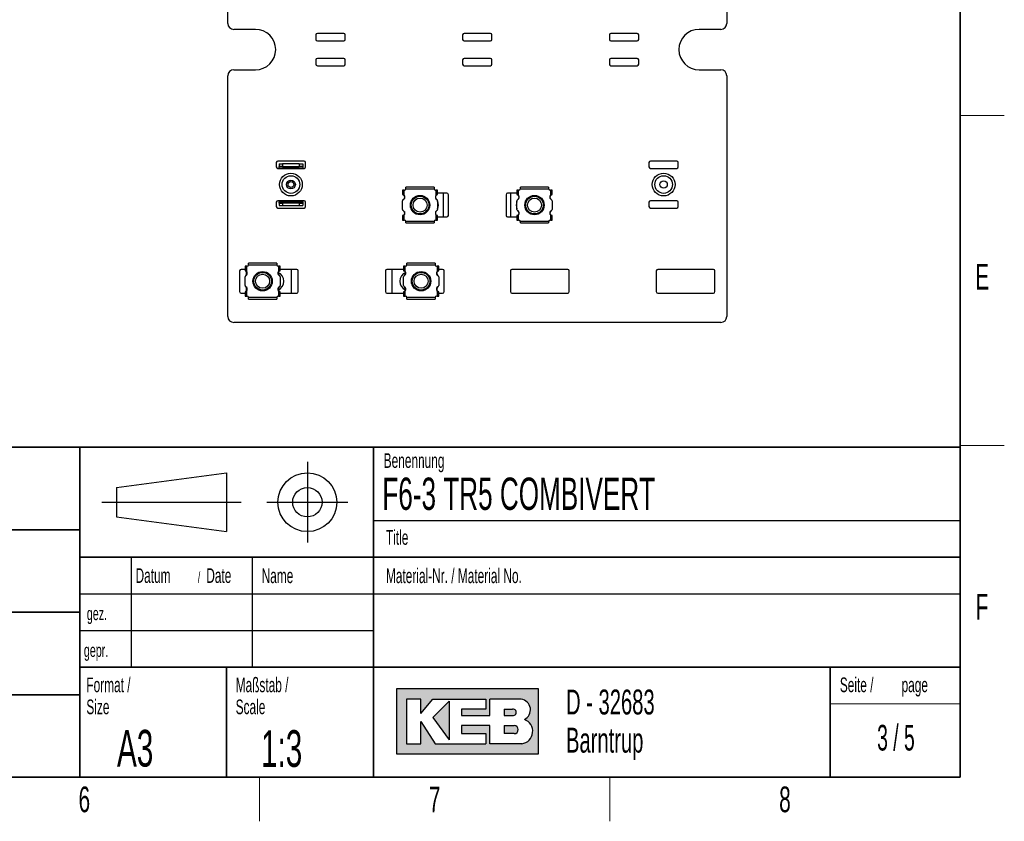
# Paper-space layout 'Blatt3' of a CAD drawing. Header units: millimetres. Extents: x 5 to 418, y 2 to 292.
# Tile 43 of 48: x 280 to 414, y 6 to 115. Entities that reach past the tile are written whole.
import ezdxf

# ---------------------------------------------------------------- set-up
doc = ezdxf.new("R2010")
doc.units = ezdxf.units.MM
doc.layers.add('SLD-0', color=7, linetype='Continuous')
doc.styles.add('SLDTEXTSTYLE0', font='TXT', dxfattribs={"width": 0.605})
doc.styles.add('SLDTEXTSTYLE1', font='TXT', dxfattribs={"width": 0.563})

psp = doc.layouts.new('Blatt3')

# ---------------------------------------------------------------- hatches: boundary and pattern name
at = {"linetype": 'Continuous'}
h = psp.add_hatch(color=7, dxfattribs=at)
h.paths.add_polyline_path([(331.1423676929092, 15.18257760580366), (350.5207896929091, 15.18257760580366), (350.5207896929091, 24.04128480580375), (331.1423676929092, 24.04128480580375)], flags=0)
edge = h.paths.add_edge_path(flags=0)
edge.add_arc((347.9991875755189, 18.26988521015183), 1.720915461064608, -81.72003226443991, 70.17096003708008, ccw=False)
edge.add_line((348.2470169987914, 16.56690822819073), (348.2293995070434, 16.56675060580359))
edge.add_line((348.2293995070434, 16.56675060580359), (343.8767592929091, 16.56675060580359))
edge.add_line((343.8767592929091, 16.56675060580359), (343.8767592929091, 19.05826200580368))
edge.add_line((343.8767592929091, 19.05826200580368), (340.0010748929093, 19.05826200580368))
edge.add_line((340.0010748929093, 19.05826200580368), (340.0010748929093, 17.95092360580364))
edge.add_line((340.0010748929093, 17.95092360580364), (343.3230900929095, 17.95092360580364))
edge.add_line((343.3230900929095, 17.95092360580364), (343.3230900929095, 16.56675060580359))
edge.add_line((343.3230900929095, 16.56675060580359), (336.4022250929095, 16.56675060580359))
edge.add_line((336.4022250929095, 16.56675060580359), (334.4643828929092, 19.61193120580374))
edge.add_line((334.4643828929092, 19.61193120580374), (334.4643828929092, 16.56675060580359))
edge.add_line((334.4643828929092, 16.56675060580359), (332.5265406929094, 16.56675060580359))
edge.add_line((332.5265406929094, 16.56675060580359), (332.5265406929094, 22.65711180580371))
edge.add_line((332.5265406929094, 22.65711180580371), (334.4643828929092, 22.65711180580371))
edge.add_line((334.4643828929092, 22.65711180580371), (334.4643828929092, 20.71926960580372))
edge.add_line((334.4643828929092, 20.71926960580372), (336.1253904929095, 22.65711180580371))
edge.add_line((336.1253904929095, 22.65711180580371), (343.3230900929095, 22.65711180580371))
edge.add_line((343.3230900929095, 22.65711180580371), (343.3230900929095, 21.27293880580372))
edge.add_line((343.3230900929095, 21.27293880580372), (340.0010748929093, 21.27293880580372))
edge.add_line((340.0010748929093, 21.27293880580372), (340.0010748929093, 20.44243500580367))
edge.add_line((340.0010748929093, 20.44243500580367), (343.8767592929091, 20.44243500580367))
edge.add_line((343.8767592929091, 20.44243500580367), (343.8767592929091, 22.65711180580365))
edge.add_line((343.8767592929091, 22.65711180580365), (348.1497422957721, 22.65711180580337))
edge.add_line((348.1497422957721, 22.65711180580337), (348.151741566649, 22.65711180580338))
edge.add_line((348.151741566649, 22.65711180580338), (348.1521661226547, 22.65713246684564))
edge.add_arc((347.9523797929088, 21.20834406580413), 1.462498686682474, -64.4589412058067, 82.1484933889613, ccw=False)
psp.add_hatch(color=7, dxfattribs=at).paths.add_polyline_path([(338.3400672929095, 17.12041980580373), (338.3400672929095, 22.38027720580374), (336.1253904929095, 20.16560040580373)], flags=0)
h = psp.add_hatch(color=7, dxfattribs=at)
edge = h.paths.add_edge_path(flags=0)
edge.add_line((345.8146014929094, 20.44243500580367), (346.974194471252, 20.44243500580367))
edge.add_arc((347.0534490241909, 20.85768690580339), 0.4227474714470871, 259.1945394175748, 460.8054605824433)
edge.add_line((346.9741944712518, 21.27293880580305), (345.8146014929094, 21.27293880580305))
edge.add_line((345.8146014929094, 21.27293880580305), (345.8146014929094, 20.44243500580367))
h = psp.add_hatch(color=7, dxfattribs=at)
edge = h.paths.add_edge_path(flags=0)
edge.add_line((345.8146014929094, 17.95092360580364), (347.1991847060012, 17.95092360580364))
edge.add_arc((347.1991847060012, 18.50459280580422), 0.5536692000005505, 270.0000000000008, 450.0000000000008)
edge.add_line((347.1991847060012, 19.05826200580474), (347.1703327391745, 19.05826200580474))
edge.add_line((347.1703327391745, 19.05826200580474), (345.8146014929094, 19.05826200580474))
edge.add_line((345.8146014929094, 19.05826200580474), (345.8146014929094, 17.95092360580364))

# ---------------------------------------------------------------- linework, layer by layer
at = {"color": 7, "linetype": 'Continuous', "lineweight": 25}
for p, q in [((308.163673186, 114.7814822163), (308.163673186, 117.4214822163)), ((376.163673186, 117.4214822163), (376.163673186, 114.7814822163)), ((311.923673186, 113.9814822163), (308.963673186, 113.9814822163)), ((320.163673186, 113.2214822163), (320.163673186, 112.6214822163)), ((323.963673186, 113.4214822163), (320.363673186, 113.4214822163)), ((324.163673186, 112.6214822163), (324.163673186, 113.2214822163)), ((340.163673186, 113.2214822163), (340.163673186, 112.6214822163)), ((343.963673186, 113.4214822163), (340.363673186, 113.4214822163)), ((344.163673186, 112.6214822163), (344.163673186, 113.2214822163)), ((360.163673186, 113.2214822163), (360.163673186, 112.6214822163)), ((363.963673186, 113.4214822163), (360.363673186, 113.4214822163)), ((364.163673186, 112.6214822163), (364.163673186, 113.2214822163)), ((375.363673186, 113.9814822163), (372.403673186, 113.9814822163)), ((320.363673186, 112.4214822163), (323.963673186, 112.4214822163)), ((340.363673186, 112.4214822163), (343.963673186, 112.4214822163)), ((360.363673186, 112.4214822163), (363.963673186, 112.4214822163)), ((320.163673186, 109.8214822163), (320.163673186, 109.2214822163)), ((323.963673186, 110.0214822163), (320.363673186, 110.0214822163)), ((320.363673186, 109.0214822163), (323.963673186, 109.0214822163)), ((324.163673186, 109.2214822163), (324.163673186, 109.8214822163)), ((340.163673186, 109.8214822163), (340.163673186, 109.2214822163)), ((343.963673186, 110.0214822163), (340.363673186, 110.0214822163)), ((340.363673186, 109.0214822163), (343.963673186, 109.0214822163)), ((344.163673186, 109.2214822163), (344.163673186, 109.8214822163)), ((360.163673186, 109.8214822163), (360.163673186, 109.2214822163)), ((363.963673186, 110.0214822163), (360.363673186, 110.0214822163)), ((360.363673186, 109.0214822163), (363.963673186, 109.0214822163)), ((364.163673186, 109.2214822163), (364.163673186, 109.8214822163)), ((308.163673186, 74.8214822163), (308.163673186, 107.6614822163)), ((308.963673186, 108.4614822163), (311.923673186, 108.4614822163)), ((372.403673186, 108.4614822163), (375.363673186, 108.4614822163)), ((376.163673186, 107.6614822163), (376.163673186, 74.8214822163)), ((314.763673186, 95.8214822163), (314.763673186, 95.2214822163)), ((318.563673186, 96.0214822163), (314.963673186, 96.0214822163)), ((315.163673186, 95.6614822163), (315.163673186, 95.2614822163)), ((315.163673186, 95.6614822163), (315.6255534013, 95.6614822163)), ((315.6255534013, 95.6614822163), (315.6255534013, 95.2614822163)), ((317.9017929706, 95.6614822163), (315.6255534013, 95.6614822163)), ((317.9017929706, 95.6614822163), (317.9017929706, 95.2614822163)), ((317.9017929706, 95.6614822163), (318.363673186, 95.6614822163)), ((318.363673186, 95.6614822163), (318.363673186, 95.2614822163)), ((318.763673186, 95.2214822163), (318.763673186, 95.8214822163)), ((365.563673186, 95.8214822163), (365.563673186, 95.2214822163)), ((369.363673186, 96.0214822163), (365.763673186, 96.0214822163)), ((369.563673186, 95.2214822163), (369.563673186, 95.8214822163)), ((314.963673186, 95.0214822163), (318.563673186, 95.0214822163)), ((315.6255534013, 95.2614822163), (315.163673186, 95.2614822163)), ((315.163673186, 95.0614822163), (315.163673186, 95.2614822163)), ((318.363673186, 95.0614822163), (315.163673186, 95.0614822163)), ((315.163673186, 95.0614822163), (315.163673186, 95.0214822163)), ((315.6255534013, 95.2614822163), (317.9017929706, 95.2614822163)), ((318.363673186, 95.2614822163), (317.9017929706, 95.2614822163)), ((318.363673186, 95.2614822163), (318.363673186, 95.0614822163)), ((318.363673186, 95.0214822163), (318.363673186, 95.0614822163)), ((365.763673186, 95.0214822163), (369.363673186, 95.0214822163)), ((331.963673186, 92.0734822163), (331.963673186, 91.4592530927)), ((332.193673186, 92.0734822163), (331.963673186, 92.0734822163)), ((332.193673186, 91.3395998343), (332.193673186, 92.0734822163)), ((332.193673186, 92.0734822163), (332.245673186, 92.0734822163)), ((332.223673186, 91.3004797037), (332.223673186, 90.9024847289)), ((332.443673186, 92.2714822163), (332.4429457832, 92.2545257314)), ((332.4429457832, 92.2545257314), (336.2844005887, 92.2545257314)), ((332.443673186, 92.2714822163), (332.443673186, 92.4614822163)), ((336.283673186, 92.4614822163), (332.443673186, 92.4614822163)), ((336.283673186, 92.4614822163), (336.283673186, 92.2714822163)), ((336.2844005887, 92.2545257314), (336.283673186, 92.2714822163)), ((336.481673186, 92.0734822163), (336.533673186, 92.0734822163)), ((336.533673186, 92.0734822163), (336.533673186, 91.3395998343)), ((336.763673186, 92.0734822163), (336.533673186, 92.0734822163)), ((336.763673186, 91.4592530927), (336.763673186, 92.0734822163)), ((338.023673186, 91.6414822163), (336.763673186, 91.6414822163)), ((337.581097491, 88.4014822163), (337.581097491, 91.6414822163)), ((338.223673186, 88.6014822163), (338.223673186, 91.4414822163)), ((346.103673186, 91.4414822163), (346.103673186, 88.6014822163)), ((347.563673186, 91.6414822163), (346.303673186, 91.6414822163)), ((346.7462488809, 88.4014822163), (346.7462488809, 91.6414822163)), ((347.563673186, 92.0734822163), (347.563673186, 91.4592530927)), ((347.793673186, 92.0734822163), (347.563673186, 92.0734822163)), ((347.793673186, 91.3395998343), (347.793673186, 92.0734822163)), ((347.793673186, 92.0734822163), (347.845673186, 92.0734822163)), ((348.043673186, 92.2714822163), (348.0429457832, 92.2545257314)), ((348.0429457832, 92.2545257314), (351.8844005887, 92.2545257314)), ((348.043673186, 92.2714822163), (348.043673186, 92.4614822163)), ((351.883673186, 92.4614822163), (348.043673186, 92.4614822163)), ((351.883673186, 92.4614822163), (351.883673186, 92.2714822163)), ((351.8844005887, 92.2545257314), (351.883673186, 92.2714822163)), ((352.081673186, 92.0734822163), (352.133673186, 92.0734822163)), ((352.103673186, 90.9024847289), (352.103673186, 91.3004797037)), ((352.133673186, 92.0734822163), (352.133673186, 91.3395998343)), ((352.363673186, 92.0734822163), (352.133673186, 92.0734822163)), ((352.363673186, 91.4592530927), (352.363673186, 92.0734822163)), ((314.763673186, 90.4214822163), (314.763673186, 89.8214822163)), ((318.563673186, 90.6214822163), (314.963673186, 90.6214822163)), ((315.163673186, 90.6214822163), (315.163673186, 90.4614822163)), ((315.163673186, 90.4614822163), (318.363673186, 90.4614822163)), ((315.163673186, 90.2614822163), (315.163673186, 90.4614822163)), ((315.163673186, 90.2614822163), (315.6255534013, 90.2614822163)), ((315.163673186, 90.2614822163), (315.163673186, 89.9814822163)), ((315.163673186, 89.9814822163), (315.6255534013, 89.9814822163)), ((315.6255534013, 90.2614822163), (315.6255534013, 89.9814822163)), ((317.9017929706, 90.2614822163), (315.6255534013, 90.2614822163)), ((315.6255534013, 89.9814822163), (317.9017929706, 89.9814822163)), ((317.9017929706, 90.2614822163), (317.9017929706, 89.9814822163)), ((317.9017929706, 90.2614822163), (318.363673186, 90.2614822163)), ((317.9017929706, 89.9814822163), (318.363673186, 89.9814822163)), ((318.363673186, 90.4614822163), (318.363673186, 90.6214822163)), ((318.363673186, 90.4614822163), (318.363673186, 90.2614822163)), ((318.363673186, 90.2614822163), (318.363673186, 89.9814822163)), ((318.763673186, 89.8214822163), (318.763673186, 90.4214822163)), ((331.963673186, 89.4346353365), (331.963673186, 90.6083290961)), ((336.480251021, 90.9433743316), (336.6026633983, 90.8028267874)), ((336.763673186, 90.6083290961), (336.763673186, 89.4346353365)), ((347.563673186, 89.4346353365), (347.563673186, 90.6083290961)), ((347.7246829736, 90.8028267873), (347.847095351, 90.9433743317)), ((352.363673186, 90.6083290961), (352.363673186, 89.4346353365)), ((365.563673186, 90.4214822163), (365.563673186, 89.8214822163)), ((369.363673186, 90.6214822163), (365.763673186, 90.6214822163)), ((369.563673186, 89.8214822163), (369.563673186, 90.4214822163)), ((314.963673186, 89.6214822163), (318.563673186, 89.6214822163)), ((331.963673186, 88.5837113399), (331.963673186, 87.9694822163)), ((332.193673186, 87.9694822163), (332.193673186, 88.7033645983)), ((332.223673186, 89.1404797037), (332.223673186, 88.7424847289)), ((336.6026633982, 89.2401376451), (336.4802510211, 89.0995901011)), ((336.533673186, 88.7033645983), (336.533673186, 87.9694822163)), ((336.763673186, 87.9694822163), (336.763673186, 88.5837113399)), ((347.563673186, 88.5837113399), (347.563673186, 87.9694822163)), ((347.847095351, 89.0995901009), (347.7246829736, 89.2401376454)), ((347.793673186, 87.9694822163), (347.793673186, 88.7033645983)), ((352.103673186, 88.7424847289), (352.103673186, 89.1404797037)), ((352.133673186, 88.7033645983), (352.133673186, 87.9694822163)), ((352.363673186, 87.9694822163), (352.363673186, 88.5837113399)), ((365.763673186, 89.6214822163), (369.363673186, 89.6214822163)), ((331.963673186, 87.9694822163), (332.193673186, 87.9694822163)), ((332.245673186, 87.9694822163), (332.193673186, 87.9694822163)), ((336.2844005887, 87.7884387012), (332.4429457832, 87.7884387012)), ((332.4429457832, 87.7884387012), (332.443673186, 87.7714822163)), ((332.443673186, 87.5814822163), (332.443673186, 87.7714822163)), ((332.443673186, 87.5814822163), (336.283673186, 87.5814822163)), ((336.283673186, 87.7714822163), (336.2844005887, 87.7884387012)), ((336.283673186, 87.7714822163), (336.283673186, 87.5814822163)), ((336.533673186, 87.9694822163), (336.481673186, 87.9694822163)), ((336.533673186, 87.9694822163), (336.763673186, 87.9694822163)), ((336.763673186, 88.4014822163), (338.023673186, 88.4014822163)), ((346.303673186, 88.4014822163), (347.563673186, 88.4014822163)), ((347.563673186, 87.9694822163), (347.793673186, 87.9694822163)), ((347.845673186, 87.9694822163), (347.793673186, 87.9694822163)), ((351.8844005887, 87.7884387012), (348.0429457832, 87.7884387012)), ((348.0429457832, 87.7884387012), (348.043673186, 87.7714822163)), ((348.043673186, 87.5814822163), (348.043673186, 87.7714822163)), ((348.043673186, 87.5814822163), (351.883673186, 87.5814822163)), ((351.883673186, 87.7714822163), (351.8844005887, 87.7884387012)), ((351.883673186, 87.7714822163), (351.883673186, 87.5814822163)), ((352.133673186, 87.9694822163), (352.081673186, 87.9694822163)), ((352.133673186, 87.9694822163), (352.363673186, 87.9694822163)), ((310.983673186, 81.8914822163), (310.9829457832, 81.8745257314)), ((310.9829457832, 81.8745257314), (314.8244005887, 81.8745257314)), ((310.983673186, 81.8914822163), (310.983673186, 82.0814822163)), ((314.823673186, 82.0814822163), (310.983673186, 82.0814822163)), ((314.823673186, 82.0814822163), (314.823673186, 81.8914822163)), ((314.8244005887, 81.8745257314), (314.823673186, 81.8914822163)), ((332.583673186, 81.8914822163), (332.5829457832, 81.8745257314)), ((332.5829457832, 81.8745257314), (336.4244005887, 81.8745257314)), ((332.583673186, 81.8914822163), (332.583673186, 82.0814822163)), ((336.423673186, 82.0814822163), (332.583673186, 82.0814822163)), ((336.423673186, 82.0814822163), (336.423673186, 81.8914822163)), ((336.4244005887, 81.8745257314), (336.423673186, 81.8914822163)), ((309.763673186, 81.0614822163), (309.763673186, 78.2214822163)), ((310.503673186, 81.2614822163), (309.963673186, 81.2614822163)), ((310.503673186, 81.6934822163), (310.503673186, 81.0792530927)), ((310.733673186, 81.6934822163), (310.503673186, 81.6934822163)), ((310.6268935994, 80.4006098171), (310.703673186, 80.600648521)), ((310.703673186, 80.453154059), (310.703673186, 80.9892075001)), ((310.733673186, 81.6934822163), (310.785673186, 81.6934822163)), ((310.733673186, 80.9595998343), (310.733673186, 81.6934822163)), ((315.021673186, 81.6934822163), (315.073673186, 81.6934822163)), ((315.073673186, 81.6934822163), (315.073673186, 80.9595998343)), ((315.303673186, 81.6934822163), (315.073673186, 81.6934822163)), ((315.303673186, 81.0792530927), (315.303673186, 81.6934822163)), ((317.563673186, 81.2614822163), (315.303673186, 81.2614822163)), ((316.8538556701, 78.0214822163), (316.8538556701, 81.2614822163)), ((317.763673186, 78.2214822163), (317.763673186, 81.0614822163)), ((329.643673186, 81.0614822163), (329.643673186, 78.2214822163)), ((332.103673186, 81.2614822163), (329.843673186, 81.2614822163)), ((330.5534907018, 78.0214822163), (330.5534907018, 81.2614822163)), ((332.103673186, 81.6934822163), (332.103673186, 81.0792530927)), ((332.333673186, 81.6934822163), (332.103673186, 81.6934822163)), ((332.2268935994, 80.400609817), (332.4109336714, 80.8164040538)), ((332.333673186, 80.9595998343), (332.333673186, 81.6934822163)), ((332.333673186, 81.6934822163), (332.385673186, 81.6934822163)), ((336.621673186, 81.6934822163), (336.673673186, 81.6934822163)), ((336.673673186, 81.6934822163), (336.673673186, 80.9595998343)), ((336.903673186, 81.6934822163), (336.673673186, 81.6934822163)), ((336.703673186, 80.453154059), (336.703673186, 80.9865523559)), ((336.903673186, 81.0792530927), (336.903673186, 81.6934822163)), ((337.443673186, 81.2614822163), (336.903673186, 81.2614822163)), ((337.643673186, 78.2214822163), (337.643673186, 81.0614822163)), ((346.683673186, 81.0614822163), (346.683673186, 78.2214822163)), ((354.483673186, 81.2614822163), (346.883673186, 81.2614822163)), ((354.683673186, 78.2214822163), (354.683673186, 81.0614822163)), ((366.563673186, 81.0614822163), (366.563673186, 78.2214822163)), ((374.363673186, 81.2614822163), (366.763673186, 81.2614822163)), ((374.563673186, 78.2214822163), (374.563673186, 81.0614822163)), ((310.503673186, 79.0546353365), (310.503673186, 80.2283290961)), ((315.303673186, 80.2283290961), (315.303673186, 79.0546353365)), ((332.103673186, 79.0546353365), (332.103673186, 80.2283290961)), ((336.903673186, 80.2283290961), (336.903673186, 79.0546353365)), ((309.963673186, 78.0214822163), (310.503673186, 78.0214822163)), ((310.503673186, 78.2037113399), (310.503673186, 77.5894822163)), ((310.703673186, 78.6823159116), (310.6268935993, 78.8823546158)), ((310.703673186, 78.2964120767), (310.703673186, 78.8298103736)), ((310.733673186, 77.5894822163), (310.733673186, 78.3233645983)), ((315.1804527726, 78.8823546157), (314.9964127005, 78.4665603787)), ((315.073673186, 78.3233645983), (315.073673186, 77.5894822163)), ((315.303673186, 77.5894822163), (315.303673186, 78.2037113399)), ((315.303673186, 78.0214822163), (317.563673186, 78.0214822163)), ((329.843673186, 78.0214822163), (332.103673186, 78.0214822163)), ((332.103673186, 78.2037113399), (332.103673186, 77.5894822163)), ((332.333673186, 77.5894822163), (332.333673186, 78.3233645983)), ((336.673673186, 78.3233645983), (336.673673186, 77.5894822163)), ((336.7804527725, 78.8823546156), (336.703673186, 78.6823159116)), ((336.703673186, 78.2937569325), (336.703673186, 78.8298103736)), ((336.903673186, 77.5894822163), (336.903673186, 78.2037113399)), ((336.903673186, 78.0214822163), (337.443673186, 78.0214822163)), ((346.883673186, 78.0214822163), (354.483673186, 78.0214822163)), ((366.763673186, 78.0214822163), (374.363673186, 78.0214822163)), ((310.503673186, 77.5894822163), (310.733673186, 77.5894822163)), ((310.785673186, 77.5894822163), (310.733673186, 77.5894822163)), ((314.8244005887, 77.4084387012), (310.9829457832, 77.4084387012)), ((310.9829457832, 77.4084387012), (310.983673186, 77.3914822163)), ((310.983673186, 77.2014822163), (310.983673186, 77.3914822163)), ((310.983673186, 77.2014822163), (314.823673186, 77.2014822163)), ((314.823673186, 77.3914822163), (314.8244005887, 77.4084387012)), ((314.823673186, 77.3914822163), (314.823673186, 77.2014822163)), ((315.073673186, 77.5894822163), (315.021673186, 77.5894822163)), ((315.073673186, 77.5894822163), (315.303673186, 77.5894822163)), ((332.103673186, 77.5894822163), (332.333673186, 77.5894822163)), ((332.385673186, 77.5894822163), (332.333673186, 77.5894822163)), ((336.4244005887, 77.4084387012), (332.5829457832, 77.4084387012)), ((332.5829457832, 77.4084387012), (332.583673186, 77.3914822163)), ((332.583673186, 77.2014822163), (332.583673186, 77.3914822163)), ((332.583673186, 77.2014822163), (336.423673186, 77.2014822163)), ((336.423673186, 77.3914822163), (336.4244005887, 77.4084387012)), ((336.423673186, 77.3914822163), (336.423673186, 77.2014822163)), ((336.673673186, 77.5894822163), (336.621673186, 77.5894822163)), ((336.673673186, 77.5894822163), (336.903673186, 77.5894822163)), ((375.363673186, 74.0214822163), (308.963673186, 74.0214822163))]:
    psp.add_line(p, q, dxfattribs=at)
at = {"color": 7, "linetype": 'Continuous', "lineweight": 25, "flags": 128}
for points in [[(314.9964127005, 80.8164040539), (315.076605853, 80.6604835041), (315.1804527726, 80.400609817)], [(336.703673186, 80.600648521), (336.7765913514, 80.4120943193), (336.7804527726, 80.400609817)], [(332.4109336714, 78.4665603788), (332.3452609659, 78.5920744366), (332.2268935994, 78.8823546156)]]:
    psp.add_lwpolyline(points, dxfattribs=at)
at = {"color": 7, "linetype": 'Continuous', "lineweight": 25}
for centre, radius in [((316.763673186, 92.8214822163), 1.550000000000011), ((316.763673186, 92.8214822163), 1.200000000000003), ((367.563673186, 92.8214822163), 1.549999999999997), ((367.563673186, 92.8214822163), 1.200000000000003), ((316.763673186, 92.8214822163), 0.6000000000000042), ((316.763673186, 92.8214822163), 0.3999999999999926), ((367.563673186, 92.8214822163), 0.5), ((334.363673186, 90.0214822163), 1.319999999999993), ((349.963673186, 90.0214822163), 1.319999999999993), ((334.363673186, 90.0214822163), 1.200000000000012), ((334.363673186, 90.0214822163), 0.9545999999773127), ((349.963673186, 90.0214822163), 1.2), ((349.963673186, 90.0214822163), 0.9545999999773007), ((312.903673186, 79.6414822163), 1.319999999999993), ((312.903673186, 79.6414822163), 1.200000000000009), ((312.903673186, 79.6414822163), 0.9545999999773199), ((334.503673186, 79.6414822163), 1.319999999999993), ((334.503673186, 79.6414822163), 1.200000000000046), ((334.503673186, 79.6414822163), 0.9545999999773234)]:
    psp.add_circle(centre, radius, dxfattribs=at)
for centre, radius, start, end in [((308.963673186, 114.7814822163), 0.8000000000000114, 180, 270), ((375.363673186, 114.7814822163), 0.8000000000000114, 270, 0), ((311.923673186, 111.2214822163), 2.760000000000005, 270, 90), ((320.363673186, 113.2214822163), 0.1999999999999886, 90, 180), ((323.963673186, 113.2214822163), 0.1999999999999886, 0, 90), ((340.363673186, 113.2214822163), 0.2000000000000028, 90, 180), ((343.963673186, 113.2214822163), 0.2000000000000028, 0, 90), ((360.363673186, 113.2214822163), 0.2000000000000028, 90, 180), ((363.963673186, 113.2214822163), 0.2000000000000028, 0, 90), ((372.403673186, 111.2214822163), 2.760000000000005, 90, 270), ((320.363673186, 112.6214822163), 0.2000000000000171, 180, 270), ((323.963673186, 112.6214822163), 0.2000000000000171, 270, 0), ((340.363673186, 112.6214822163), 0.2000000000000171, 180, 270), ((343.963673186, 112.6214822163), 0.2000000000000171, 270, 0), ((360.363673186, 112.6214822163), 0.2000000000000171, 180, 270), ((363.963673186, 112.6214822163), 0.2000000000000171, 270, 0), ((320.363673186, 109.8214822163), 0.2000000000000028, 90, 180), ((320.363673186, 109.2214822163), 0.1999999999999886, 180, 270), ((323.963673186, 109.8214822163), 0.2000000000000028, 0, 90), ((323.963673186, 109.2214822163), 0.1999999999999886, 270, 0), ((340.363673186, 109.8214822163), 0.2000000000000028, 90, 180), ((340.363673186, 109.2214822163), 0.1999999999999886, 180, 270), ((343.963673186, 109.8214822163), 0.2000000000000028, 0, 90), ((343.963673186, 109.2214822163), 0.1999999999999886, 270, 0), ((360.363673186, 109.8214822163), 0.2000000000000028, 90, 180), ((360.363673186, 109.2214822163), 0.1999999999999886, 180, 270), ((363.963673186, 109.8214822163), 0.2000000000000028, 0, 90), ((363.963673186, 109.2214822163), 0.1999999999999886, 270, 0), ((308.963673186, 107.6614822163), 0.8000000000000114, 90, 180), ((375.363673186, 107.6614822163), 0.8000000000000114, 0, 90), ((314.963673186, 95.8214822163), 0.1999999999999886, 90, 180), ((318.563673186, 95.8214822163), 0.2000000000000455, 0, 90), ((365.763673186, 95.8214822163), 0.1999999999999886, 90, 180), ((369.363673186, 95.8214822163), 0.1999999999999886, 0, 90), ((314.963673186, 95.2214822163), 0.2000000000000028, 180, 270), ((318.563673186, 95.2214822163), 0.2000000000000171, 270, 360), ((365.763673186, 95.2214822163), 0.2000000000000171, 180, 270), ((369.363673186, 95.2214822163), 0.2000000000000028, 270, 0), ((331.923673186, 91.1014822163), 0.3599999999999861, 294.0420759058, 41.4096221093), ((332.245673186, 92.2714822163), 0.1980000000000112, 270, 355.0872399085), ((336.481673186, 92.2714822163), 0.1980000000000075, 184.9127600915, 270), ((336.803673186, 91.1014822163), 0.360000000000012, 138.5903778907, 245.9579240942), ((338.023673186, 91.4414822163), 0.2000000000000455, 0, 90), ((346.303673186, 91.4414822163), 0.1999999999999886, 90, 180), ((347.523673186, 91.1014822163), 0.3600000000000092, 294.0420759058, 41.4096221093), ((347.845673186, 92.2714822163), 0.1980000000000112, 270, 355.0872399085), ((352.081673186, 92.2714822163), 0.1980000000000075, 184.9127600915, 270), ((352.403673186, 91.1014822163), 0.3599999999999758, 138.5903778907, 245.9579240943), ((314.963673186, 90.4214822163), 0.1999999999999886, 90, 180), ((318.563673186, 90.4214822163), 0.1999999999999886, 0, 90), ((332.143673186, 90.6083290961), 0.1800000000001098, 114.0420759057, 180), ((336.583673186, 90.6083290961), 0.1800000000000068, 0, 65.9579240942), ((335.563673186, 90.0214822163), 1.300000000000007, 337.3801350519, 22.6198649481), ((348.763673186, 90.0214822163), 1.299999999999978, 157.380135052, 202.619864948), ((347.743673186, 90.6083290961), 0.1800000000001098, 114.0420759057, 180), ((352.183673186, 90.6083290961), 0.1800000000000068, 0, 65.9579240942), ((365.763673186, 90.4214822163), 0.1999999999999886, 90, 180), ((369.363673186, 90.4214822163), 0.1999999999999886, 0, 90), ((314.963673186, 89.8214822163), 0.2000000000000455, 180, 270), ((318.563673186, 89.8214822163), 0.2000000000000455, 270, 0), ((332.143673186, 89.4346353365), 0.1800000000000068, 180, 245.9579240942), ((331.923673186, 88.9414822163), 0.3600000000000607, 318.5903778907, 65.9579240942), ((336.803673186, 88.9414822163), 0.3600000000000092, 114.0420759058, 221.4096221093), ((336.583673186, 89.4346353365), 0.1800000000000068, 294.0420759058, 0), ((338.023673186, 88.6014822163), 0.2000000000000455, 270, 0), ((346.303673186, 88.6014822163), 0.2000000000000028, 180, 270), ((347.743673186, 89.4346353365), 0.1800000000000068, 180, 245.9579240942), ((347.523673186, 88.9414822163), 0.3600000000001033, 318.5903778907, 65.9579240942), ((352.403673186, 88.9414822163), 0.3599999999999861, 114.0420759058, 221.4096221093), ((352.183673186, 89.4346353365), 0.1800000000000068, 294.0420759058, 0), ((365.763673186, 89.8214822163), 0.2000000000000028, 180, 270), ((369.363673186, 89.8214822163), 0.2000000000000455, 270, 0), ((332.245673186, 87.7714822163), 0.1980000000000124, 4.9127600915, 90), ((336.481673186, 87.7714822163), 0.1980000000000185, 90, 175.0872399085), ((347.845673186, 87.7714822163), 0.1980000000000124, 4.9127600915, 90), ((352.081673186, 87.7714822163), 0.1980000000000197, 90, 175.0872399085), ((310.785673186, 81.8914822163), 0.1980000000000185, 270, 355.0872399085), ((315.021673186, 81.8914822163), 0.1980000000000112, 184.9127600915, 270), ((332.385673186, 81.8914822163), 0.1980000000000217, 270, 355.0872399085), ((336.621673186, 81.8914822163), 0.1979999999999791, 184.9127600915, 270), ((309.963673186, 81.0614822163), 0.2000000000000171, 90, 180), ((310.463673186, 80.7214822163), 0.3599999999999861, 294.0420759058, 41.4096221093), ((315.343673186, 80.7214822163), 0.3600000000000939, 138.5903778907, 245.9579240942), ((314.503673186, 79.6414822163), 1.300000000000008, 292.6443695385, 67.3556304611), ((317.563673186, 81.0614822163), 0.1999999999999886, 0, 90), ((329.843673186, 81.0614822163), 0.2000000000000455, 90, 180), ((332.903673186, 79.6414822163), 1.300000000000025, 112.6443695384, 247.3556304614), ((332.063673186, 80.7214822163), 0.3599999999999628, 294.0420759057, 41.4096221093), ((336.943673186, 80.7214822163), 0.3600000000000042, 138.5903778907, 245.9579240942), ((337.443673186, 81.0614822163), 0.2000000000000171, 0, 90), ((346.883673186, 81.0614822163), 0.1999999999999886, 90, 180), ((354.483673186, 81.0614822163), 0.1999999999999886, 0, 90), ((366.763673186, 81.0614822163), 0.2000000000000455, 90, 180), ((374.363673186, 81.0614822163), 0.1999999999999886, 0, 90), ((310.683673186, 80.2283290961), 0.180000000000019, 114.0420759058, 180), ((315.123673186, 80.2283290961), 0.17999999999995, 360, 65.9579240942), ((332.283673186, 80.2283290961), 0.18000000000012, 114.0420759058, 180), ((336.723673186, 80.2283290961), 0.17999999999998, 0, 65.9579240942), ((309.963673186, 78.2214822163), 0.1999999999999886, 180, 270), ((310.683673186, 79.0546353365), 0.1800000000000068, 180, 245.9579240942), ((310.463673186, 78.5614822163), 0.3599999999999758, 318.5903778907, 65.9579240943), ((315.343673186, 78.5614822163), 0.3600000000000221, 114.0420759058, 221.4096221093), ((315.123673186, 79.0546353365), 0.1800000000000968, 294.0420759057, 360), ((317.563673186, 78.2214822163), 0.1999999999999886, 270, 0), ((329.843673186, 78.2214822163), 0.2000000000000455, 180, 270), ((332.283673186, 79.0546353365), 0.1800000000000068, 180, 245.9579240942), ((332.063673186, 78.5614822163), 0.36000000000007, 318.5903778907, 65.9579240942), ((336.943673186, 78.5614822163), 0.3600000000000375, 114.0420759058, 221.4096221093), ((336.723673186, 79.0546353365), 0.17999999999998, 294.0420759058, 0), ((337.443673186, 78.2214822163), 0.2000000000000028, 270, 0), ((346.883673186, 78.2214822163), 0.2000000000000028, 180, 270), ((354.483673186, 78.2214822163), 0.2000000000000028, 270, 0), ((366.763673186, 78.2214822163), 0.2000000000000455, 180, 270), ((374.363673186, 78.2214822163), 0.1999999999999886, 270, 0), ((310.785673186, 77.3914822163), 0.1980000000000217, 4.9127600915, 90), ((315.021673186, 77.3914822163), 0.1980000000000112, 90, 175.0872399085), ((332.385673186, 77.3914822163), 0.1980000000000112, 4.9127600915, 90), ((336.621673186, 77.3914822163), 0.1979999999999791, 90, 175.0872399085), ((308.963673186, 74.8214822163), 0.8000000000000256, 180, 270), ((375.363673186, 74.8214822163), 0.8000000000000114, 270, 0)]:
    psp.add_arc(centre, radius, start, end, dxfattribs=at)
for points, knots in [([(331.9636731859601, 91.45925309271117), (331.9638206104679, 91.45923676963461), (331.9641164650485, 91.45920401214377), (331.9665278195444, 91.45892694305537), (331.9704273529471, 91.45844364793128), (331.9759105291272, 91.45769057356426), (331.9828337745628, 91.45661521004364), (331.9911536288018, 91.45514106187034), (332.000951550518, 91.45314516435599), (332.0119359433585, 91.45056189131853), (332.0238703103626, 91.44733498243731), (332.0366356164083, 91.44339528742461), (332.0504070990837, 91.43855183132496), (332.0645717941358, 91.43288443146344), (332.0835104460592, 91.42434382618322), (332.1027173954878, 91.41415419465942), (332.1218605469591, 91.40218174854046), (332.136080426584, 91.39231358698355), (332.1500041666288, 91.38162713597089), (332.1636010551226, 91.37005972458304), (332.1784242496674, 91.35622708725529), (332.1880922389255, 91.34568523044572), (332.1936731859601, 91.33959983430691)], [0, 0, 0, 0, 0.0475667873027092, 0.0954580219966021, 0.144375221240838, 0.1936493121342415, 0.241217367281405, 0.2891230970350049, 0.3381146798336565, 0.3874953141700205, 0.4338983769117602, 0.4806534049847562, 0.5285418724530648, 0.576835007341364, 0.6207918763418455, 0.7101879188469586, 0.755706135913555, 0.8004626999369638, 0.8454783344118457, 0.8912326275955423, 0.937212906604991, 1, 1, 1, 1]), ([(336.5336731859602, 91.33959983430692), (336.5537075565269, 91.3594123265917), (336.5939152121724, 91.3991746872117), (336.662662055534, 91.43480619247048), (336.717211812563, 91.45198790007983), (336.7556145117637, 91.45851461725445), (336.7608560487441, 91.45899493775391), (336.7636731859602, 91.45925309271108)], [0, 0, 0, 0, 0.2136915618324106, 0.4288648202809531, 0.6133709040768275, 0.792200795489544, 1, 1, 1, 1]), ([(347.5636731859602, 91.45925309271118), (347.5638206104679, 91.45923676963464), (347.5641164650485, 91.45920401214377), (347.5665278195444, 91.45892694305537), (347.5704273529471, 91.45844364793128), (347.5759105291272, 91.45769057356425), (347.5828337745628, 91.45661521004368), (347.5911536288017, 91.45514106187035), (347.6009515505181, 91.45314516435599), (347.6119359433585, 91.45056189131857), (347.6238703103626, 91.44733498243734), (347.6366356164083, 91.44339528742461), (347.6504070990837, 91.438551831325), (347.6645717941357, 91.43288443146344), (347.6835104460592, 91.42434382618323), (347.7027173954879, 91.41415419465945), (347.7218605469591, 91.40218174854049), (347.7360804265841, 91.39231358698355), (347.7500041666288, 91.38162713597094), (347.7636010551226, 91.37005972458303), (347.7784242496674, 91.35622708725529), (347.7880922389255, 91.34568523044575), (347.7936731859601, 91.33959983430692)], [0, 0, 0, 0, 0.0475667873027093, 0.0954580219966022, 0.1443752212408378, 0.1936493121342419, 0.2412173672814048, 0.2891230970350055, 0.3381146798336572, 0.3874953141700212, 0.4338983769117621, 0.4806534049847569, 0.5285418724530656, 0.5768350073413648, 0.6207918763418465, 0.7101879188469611, 0.755706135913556, 0.8004626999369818, 0.8454783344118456, 0.8912326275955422, 0.937212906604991, 1, 1, 1, 1]), ([(352.1336731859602, 91.33959983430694), (352.1537075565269, 91.35941232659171), (352.1939152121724, 91.39917468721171), (352.262662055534, 91.43480619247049), (352.317211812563, 91.45198790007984), (352.3556145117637, 91.45851461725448), (352.3608560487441, 91.45899493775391), (352.3636731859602, 91.4592530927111)], [0, 0, 0, 0, 0.2136915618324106, 0.4288648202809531, 0.6133709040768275, 0.792200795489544, 1, 1, 1, 1]), ([(332.1936731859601, 88.70336459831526), (332.1736388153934, 88.68355210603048), (332.1334311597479, 88.64378974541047), (332.0646843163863, 88.60815824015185), (332.0101345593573, 88.5909765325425), (331.9717318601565, 88.58444981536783), (331.9664903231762, 88.58396949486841), (331.9636731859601, 88.58371133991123)], [0, 0, 0, 0, 0.2136915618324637, 0.4288648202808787, 0.6133709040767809, 0.7922007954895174, 1, 1, 1, 1]), ([(336.7636731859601, 88.58371133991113), (336.7630777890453, 88.58377534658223), (336.7618699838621, 88.58390518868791), (336.7521530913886, 88.58511325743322), (336.7367884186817, 88.58759344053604), (336.7161504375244, 88.59201340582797), (336.6909567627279, 88.59920083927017), (336.6633673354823, 88.60946200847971), (336.6342515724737, 88.62328705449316), (336.6053930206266, 88.64033805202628), (336.5770250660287, 88.66107874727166), (336.5530011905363, 88.68232930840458), (336.5392590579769, 88.69728531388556), (336.5336731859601, 88.7033645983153)], [0, 0, 0, 0, 0.0954473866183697, 0.1936218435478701, 0.2890814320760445, 0.3874285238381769, 0.4805669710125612, 0.5767182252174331, 0.6649293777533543, 0.7556451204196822, 0.8454197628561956, 0.9371665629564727, 1, 1, 1, 1]), ([(347.7936731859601, 88.70336459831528), (347.7736388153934, 88.68355210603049), (347.7334311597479, 88.64378974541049), (347.6646843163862, 88.60815824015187), (347.6101345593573, 88.5909765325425), (347.5717318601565, 88.58444981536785), (347.5664903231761, 88.58396949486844), (347.5636731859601, 88.58371133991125)], [0, 0, 0, 0, 0.2136915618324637, 0.4288648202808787, 0.6133709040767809, 0.7922007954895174, 1, 1, 1, 1]), ([(352.3636731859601, 88.58371133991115), (352.3630777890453, 88.58377534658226), (352.3618699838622, 88.58390518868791), (352.3521530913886, 88.58511325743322), (352.3367884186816, 88.58759344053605), (352.3161504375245, 88.59201340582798), (352.2909567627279, 88.59920083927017), (352.2633673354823, 88.60946200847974), (352.2342515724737, 88.62328705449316), (352.2053930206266, 88.64033805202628), (352.1770250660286, 88.66107874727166), (352.1530011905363, 88.68232930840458), (352.1392590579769, 88.69728531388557), (352.1336731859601, 88.70336459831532)], [0, 0, 0, 0, 0.0954473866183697, 0.1936218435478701, 0.2890814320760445, 0.3874285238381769, 0.4805669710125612, 0.5767182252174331, 0.6649293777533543, 0.7556451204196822, 0.8454197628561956, 0.9371665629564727, 1, 1, 1, 1]), ([(310.5036731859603, 81.07925309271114), (310.5042685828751, 81.07918908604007), (310.5054763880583, 81.07905924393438), (310.5151932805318, 81.07785117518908), (310.5305579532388, 81.07537099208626), (310.551195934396, 81.07095102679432), (310.5763896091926, 81.06376359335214), (310.6039790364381, 81.05350242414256), (310.6330947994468, 81.03967737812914), (310.6619533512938, 81.02262638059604), (310.6903213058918, 81.00188568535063), (310.7143451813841, 80.98063512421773), (310.7280873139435, 80.96567911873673), (310.7336731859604, 80.95959983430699)], [0, 0, 0, 0, 0.0954473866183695, 0.1936218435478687, 0.2890814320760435, 0.3874285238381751, 0.480566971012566, 0.5767182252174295, 0.6649293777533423, 0.7556451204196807, 0.8454197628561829, 0.9371665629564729, 1, 1, 1, 1]), ([(315.0736731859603, 80.95959983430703), (315.093707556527, 80.97941232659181), (315.1339152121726, 81.01917468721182), (315.2026620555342, 81.0548061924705), (315.2572118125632, 81.07198790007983), (315.2956145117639, 81.07851461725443), (315.3008560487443, 81.07899493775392), (315.3036731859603, 81.07925309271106)], [0, 0, 0, 0, 0.2136915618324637, 0.4288648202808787, 0.6133709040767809, 0.7922007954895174, 1, 1, 1, 1]), ([(332.10367318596, 81.07925309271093), (332.1038206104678, 81.07923676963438), (332.1041164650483, 81.07920401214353), (332.1065278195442, 81.07892694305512), (332.110427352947, 81.07844364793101), (332.115910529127, 81.07769057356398), (332.1228337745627, 81.07661521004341), (332.1311536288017, 81.07514106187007), (332.1409515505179, 81.07314516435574), (332.1519359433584, 81.0705618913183), (332.1638703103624, 81.06733498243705), (332.1766356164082, 81.06339528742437), (332.1904070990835, 81.05855183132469), (332.2045717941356, 81.05288443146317), (332.223510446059, 81.04434382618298), (332.2427173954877, 81.0341541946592), (332.2618605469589, 81.0221817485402), (332.2760804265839, 81.01231358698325), (332.2900041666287, 81.00162713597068), (332.3036010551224, 80.99005972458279), (332.3184242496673, 80.97622708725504), (332.3280922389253, 80.96568523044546), (332.33367318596, 80.95959983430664)], [0, 0, 0, 0, 0.0475667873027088, 0.0954580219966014, 0.144375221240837, 0.1936493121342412, 0.2412173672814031, 0.2891230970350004, 0.3381146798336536, 0.3874953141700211, 0.4338983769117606, 0.4806534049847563, 0.5285418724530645, 0.5768350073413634, 0.6207918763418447, 0.7101879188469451, 0.7557061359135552, 0.8004626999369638, 0.845478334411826, 0.891232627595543, 0.9372129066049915, 1, 1, 1, 1]), ([(336.67367318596, 80.95959983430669), (336.6937075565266, 80.97941232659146), (336.7339152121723, 81.01917468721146), (336.8026620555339, 81.05480619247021), (336.8572118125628, 81.07198790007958), (336.8956145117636, 81.07851461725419), (336.9008560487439, 81.07899493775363), (336.90367318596, 81.07925309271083)], [0, 0, 0, 0, 0.2136915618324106, 0.4288648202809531, 0.6133709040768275, 0.792200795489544, 1, 1, 1, 1]), ([(310.7336731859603, 78.32336459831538), (310.7136388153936, 78.3035521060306), (310.673431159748, 78.2637897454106), (310.6046843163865, 78.22815824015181), (310.5501345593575, 78.21097653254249), (310.5117318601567, 78.20444981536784), (310.5064903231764, 78.20396949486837), (310.5036731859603, 78.20371133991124)], [0, 0, 0, 0, 0.2136915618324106, 0.4288648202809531, 0.6133709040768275, 0.792200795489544, 1, 1, 1, 1]), ([(315.3036731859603, 78.20371133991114), (315.3035257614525, 78.20372766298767), (315.3032299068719, 78.20376042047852), (315.3008185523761, 78.20403748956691), (315.2969190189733, 78.20452078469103), (315.2914358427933, 78.20527385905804), (315.2845125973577, 78.20634922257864), (315.2761927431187, 78.20782337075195), (315.2663948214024, 78.2098192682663), (315.255410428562, 78.21240254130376), (315.2434760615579, 78.21562945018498), (315.2307107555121, 78.21956914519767), (315.2169392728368, 78.22441260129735), (315.2027745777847, 78.23008000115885), (315.1838359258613, 78.23862060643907), (315.1646289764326, 78.24881023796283), (315.1454858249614, 78.26078268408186), (315.1312659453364, 78.27065084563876), (315.1173422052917, 78.28133729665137), (315.1037453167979, 78.29290470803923), (315.0889221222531, 78.30673734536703), (315.079254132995, 78.31727920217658), (315.0736731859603, 78.32336459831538)], [0, 0, 0, 0, 0.047566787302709, 0.0954580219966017, 0.1443752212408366, 0.1936493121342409, 0.2412173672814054, 0.2891230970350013, 0.3381146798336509, 0.3874953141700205, 0.4338983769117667, 0.4806534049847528, 0.5285418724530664, 0.5768350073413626, 0.6207918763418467, 0.7101879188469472, 0.7557061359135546, 0.800462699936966, 0.8454783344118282, 0.8912326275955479, 0.9372129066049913, 1, 1, 1, 1]), ([(332.33367318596, 78.32336459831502), (332.3136388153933, 78.30355210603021), (332.2734311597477, 78.26378974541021), (332.2046843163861, 78.2281582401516), (332.1501345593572, 78.21097653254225), (332.1117318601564, 78.20444981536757), (332.106490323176, 78.20396949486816), (332.10367318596, 78.20371133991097)], [0, 0, 0, 0, 0.2136915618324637, 0.4288648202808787, 0.6133709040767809, 0.7922007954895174, 1, 1, 1, 1]), ([(336.9036731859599, 78.20371133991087), (336.9030777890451, 78.20377534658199), (336.901869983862, 78.20390518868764), (336.8921530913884, 78.20511325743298), (336.8767884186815, 78.20759344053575), (336.8561504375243, 78.21201340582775), (336.8309567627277, 78.21920083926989), (336.8033673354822, 78.22946200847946), (336.7742515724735, 78.24328705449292), (336.7453930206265, 78.26033805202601), (336.7170250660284, 78.2810787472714), (336.6930011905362, 78.3023293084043), (336.6792590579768, 78.3172853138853), (336.67367318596, 78.32336459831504)], [0, 0, 0, 0, 0.0954473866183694, 0.1936218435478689, 0.2890814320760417, 0.3874285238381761, 0.4805669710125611, 0.5767182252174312, 0.6649293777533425, 0.7556451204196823, 0.8454197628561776, 0.937166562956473, 1, 1, 1, 1])]:
    psp.add_open_spline(points, degree=3, knots=knots, dxfattribs=at)
at = {"layer": 'SLD-0', "lineweight": 35}
for p, q in [((408, 12), (408, 282.5)), ((135, 57), (408, 57)), ((288, 57), (288, 12)), ((328, 57.0000000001), (328, 12)), ((408, 57), (408, 12)), ((259, 45.75), (288, 45.75)), ((408, 42), (288, 42)), ((259, 34.5), (288, 34.5)), ((288, 27), (408, 27)), ((308, 27), (308, 12)), ((390.2572074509, 27), (390.2572074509, 12)), ((259, 23.25), (288, 23.25)), ((26, 12), (408, 12)), ((135, 12), (408, 12))]:
    psp.add_line(p, q, dxfattribs=at)
at = {"layer": 'SLD-0', "lineweight": 18}
for p, q in [((408, 102.25), (414, 102.25)), ((408, 57.25), (414, 57.25)), ((390.2572074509, 22), (408, 22)), ((312.5, 6), (312.5, 12)), ((360.25, 6), (360.25, 12))]:
    psp.add_line(p, q, dxfattribs=at)
at = {"layer": 'SLD-0'}
for p, q in [((319, 55), (319, 44)), ((293, 51.5), (308, 53.5)), ((308, 53.5), (308, 45.5)), ((293, 51.5), (293, 47.5)), ((291, 49.5), (310, 49.5)), ((313.5, 49.5), (324.5, 49.5)), ((293, 47.5), (308, 45.5)), ((328, 47.0000000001), (408, 47.0000000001)), ((295, 42), (295, 27)), ((311.5, 42), (311.5, 27)), ((288, 37), (408, 37)), ((288, 32), (328, 32)), ((348.1497422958, 22.6571118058), (348.1517415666, 22.6571118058)), ((348.1517415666, 22.6571118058), (348.1521661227, 22.6571324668)), ((348.229399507, 16.5667506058), (348.2470169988, 16.5669082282))]:
    psp.add_line(p, q, dxfattribs=at)
at = {"layer": 'SLD-0', "linetype": 'Continuous'}
for p, q in [((350.5207896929, 24.0412848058), (331.1423676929, 24.0412848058)), ((331.1423676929, 24.0412848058), (331.1423676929, 15.1825776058)), ((350.5207896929, 15.1825776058), (350.5207896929, 24.0412848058)), ((334.4643828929, 22.6571118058), (332.5265406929, 22.6571118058)), ((332.5265406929, 22.6571118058), (332.5265406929, 16.5667506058)), ((334.4643828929, 20.7192696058), (336.1253904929, 22.6571118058)), ((334.4643828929, 20.7192696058), (334.4643828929, 22.6571118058)), ((336.1253904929, 22.6571118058), (343.3230900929, 22.6571118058)), ((338.3400672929, 22.3802772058), (336.1253904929, 20.1656004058)), ((338.3400672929, 22.3802772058), (338.3400672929, 17.1204198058)), ((343.3230900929, 22.6571118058), (343.3230900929, 21.2729388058)), ((348.1497422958, 22.6571118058), (343.8767592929, 22.6571118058)), ((343.8767592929, 20.4424350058), (343.8767592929, 22.6571118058)), ((348.1497422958, 22.6571118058), (348.1517415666, 22.6571118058)), ((348.1517415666, 22.6571118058), (348.1521661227, 22.6571324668)), ((336.1253904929, 20.1656004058), (338.3400672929, 17.1204198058)), ((340.0010748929, 21.2729388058), (340.0010748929, 20.4424350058)), ((343.3230900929, 21.2729388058), (340.0010748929, 21.2729388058)), ((340.0010748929, 20.4424350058), (343.8767592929, 20.4424350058)), ((345.8146014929, 21.2729388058), (346.9741944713, 21.2729388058)), ((345.8146014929, 21.2729388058), (345.8146014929, 20.4424350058)), ((345.8146014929, 20.4424350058), (346.9741944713, 20.4424350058)), ((334.4643828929, 16.5667506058), (334.4643828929, 19.6119312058)), ((334.4643828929, 19.6119312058), (336.4022250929, 16.5667506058)), ((340.0010748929, 19.0582620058), (340.0010748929, 17.9509236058)), ((343.8767592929, 19.0582620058), (340.0010748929, 19.0582620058)), ((343.8767592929, 16.5667506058), (343.8767592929, 19.0582620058)), ((345.8146014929, 19.0582620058), (347.199184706, 19.0582620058)), ((345.8146014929, 19.0582620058), (345.8146014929, 17.9509236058)), ((347.1703327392, 19.0582620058), (347.199184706, 19.0582620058)), ((340.0010748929, 17.9509236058), (343.3230900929, 17.9509236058)), ((343.3230900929, 17.9509236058), (343.3230900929, 16.5667506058)), ((347.199184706, 17.9509236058), (345.8146014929, 17.9509236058)), ((332.5265406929, 16.5667506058), (334.4643828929, 16.5667506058)), ((336.4022250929, 16.5667506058), (343.3230900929, 16.5667506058)), ((348.229399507, 16.5667506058), (343.8767592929, 16.5667506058)), ((348.229399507, 16.5667506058), (348.2470169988, 16.5669082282)), ((331.1423676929, 15.1825776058), (350.5207896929, 15.1825776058))]:
    psp.add_line(p, q, dxfattribs=at)
at = {"layer": 'SLD-0'}
for radius in [3.999999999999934, 1.999999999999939]:
    psp.add_circle((319, 49.5), radius, dxfattribs=at)
at = {"layer": 'SLD-0', "linetype": 'Continuous'}
for centre, radius, start, end in [((347.9523797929, 21.2083440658), 1.462498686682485, 295.5410587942, 82.1484933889), ((347.0534490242, 20.8576869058), 0.4227474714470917, 259.1945394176, 100.8054605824), ((347.199184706, 18.5045928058), 0.5536692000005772, 270, 90), ((347.9991875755, 18.2698852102), 1.720915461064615, 278.2799677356, 70.1709600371)]:
    psp.add_arc(centre, radius, start, end, dxfattribs=at)

# ---------------------------------------------------------------- texts
at = {"layer": 'SLD-0'}
for s, insert, char_height, attachment_point, style in [('E', (410.9815679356, 82.0010772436), 3.5, 2, 'SLDTEXTSTYLE0'), ('Allgemeintoleranz /', (260.5043854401, 55.4784419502), 2, 1, 'SLDTEXTSTYLE0'), ('Benennung', (329.4092408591, 56.1865848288), 2, 1, 'SLDTEXTSTYLE0'), ('general tolerance', (260.5043854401, 52.4784419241), 2, 1, 'SLDTEXTSTYLE0'), ('F6-3 TR5 COMBIVERT', (329.222041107, 52.8643539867), 4.4, 1, 'SLDTEXTSTYLE0'), ('ISO 2768-mK', (260.4940938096, 48.9932287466), 2.5, 1, 'SLDTEXTSTYLE0'), ('Title', (329.7169273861, 45.7051426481), 2, 1, 'SLDTEXTSTYLE0'), ('Datum', (295.5861619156, 40.5042457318), 2, 1, 'SLDTEXTSTYLE0'), ('Date', (305.2253980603, 40.5042457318), 2, 1, 'SLDTEXTSTYLE0'), ('Name', (312.770034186, 40.4793879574), 2, 1, 'SLDTEXTSTYLE0'), ('Material-Nr. / Material No.', (329.7169273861, 40.4793879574), 2, 1, 'SLDTEXTSTYLE0'), ('/', (304.0691478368, 40.0041563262), 1.5, 1, 'SLDTEXTSTYLE0'), ('F', (410.9536166, 37.0010772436), 3.5, 2, 'SLDTEXTSTYLE0'), ('gez.', (288.9470592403, 35.2328921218), 1.8, 1, 'SLDTEXTSTYLE0'), ('Oberflächenangaben /', (260.5027641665, 33.0232290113), 2, 1, 'SLDTEXTSTYLE0'), ('gepr.', (288.5445949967, 30.2118970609), 1.8, 1, 'SLDTEXTSTYLE0'), ('Format /', (288.8790098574, 25.606905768), 2, 1, 'SLDTEXTSTYLE0'), ('Maßstab /', (309.2314641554, 25.6069055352), 2, 1, 'SLDTEXTSTYLE0'), ('Seite /', (391.5827404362, 25.611128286), 2, 1, 'SLDTEXTSTYLE0'), ('page', (399.9962824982, 25.6114133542), 2, 1, 'SLDTEXTSTYLE0'), ('D - 32683', (354.2591907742, 23.9656567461), 3.4, 1, 'SLDTEXTSTYLE0'), ('Werkstückkanten/', (260.5090753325, 21.7906368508), 2, 1, 'SLDTEXTSTYLE0'), ('Size', (288.8790098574, 22.6069057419), 2, 1, 'SLDTEXTSTYLE0'), ('Scale', (309.2314641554, 22.6069055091), 2, 1, 'SLDTEXTSTYLE0'), ('Workpiece edges', (260.5090753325, 18.7906368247), 2, 1, 'SLDTEXTSTYLE0'), ('3 / 5', (399.2289160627, 19.1523676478), 3.5, 2, 'SLDTEXTSTYLE1'), ('A3', (293.0566699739, 18.4626222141), 5, 1, 'SLDTEXTSTYLE0'), ('1:3', (312.6833009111, 18.426931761), 5, 1, 'SLDTEXTSTYLE0'), ('Barntrup', (354.2591907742, 18.765656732), 3.4, 1, 'SLDTEXTSTYLE0'), ('6', (288.6027123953, 10.7429955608), 3.5, 2, 'SLDTEXTSTYLE0'), ('7', (336.3527123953, 10.7429955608), 3.5, 2, 'SLDTEXTSTYLE0'), ('8', (384.1027123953, 10.7429955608), 3.5, 2, 'SLDTEXTSTYLE0')]:
    psp.add_mtext(s, dxfattribs=dict(at, insert=insert, char_height=char_height, attachment_point=attachment_point, style=style))

doc.saveas('drawing.dxf')
